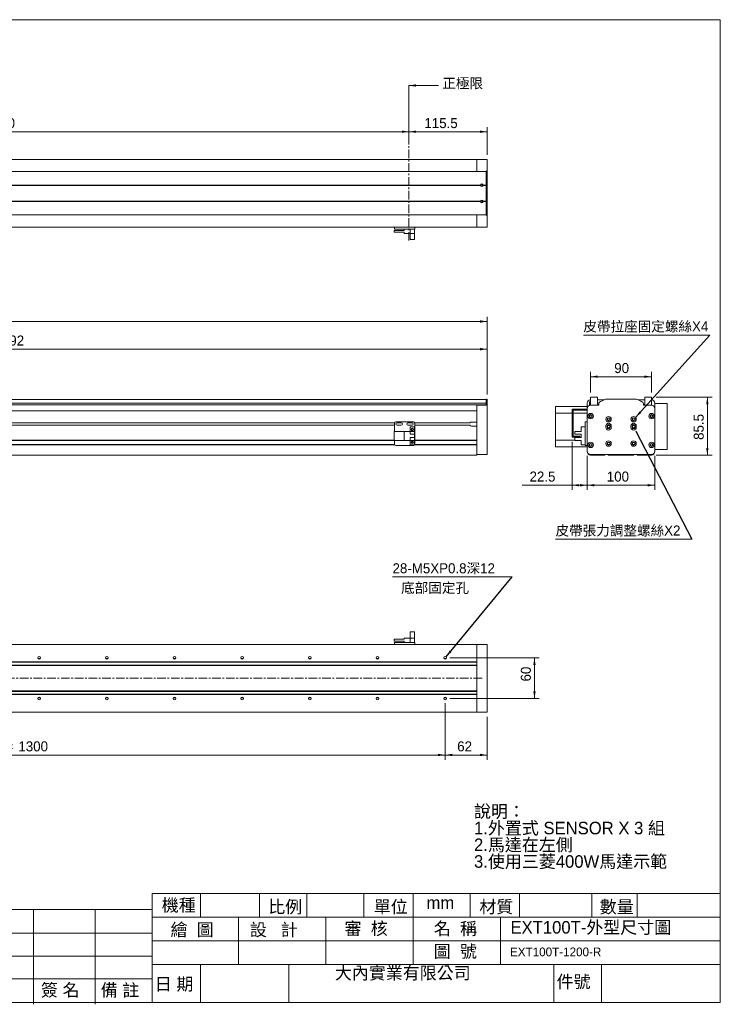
# Model space of a CAD drawing. Header units: millimetres. Extents: x 8 to 2070, y 7 to 1462.
# Tile 2 of 2: x 1035 to 2070, y 7 to 1462. Entities that reach past the tile are written whole.
import ezdxf

# ---------------------------------------------------------------- set-up
doc = ezdxf.new("R2010")
doc.units = ezdxf.units.MM
doc.linetypes.add('CENTERX2', pattern=[20.32, 12.7, -2.54, 2.54, -2.54])
doc.layers.add('BORDER', color=7, linetype='Continuous', lineweight=0)
doc.styles.add('SLDTEXTSTYLE0', font='swtxt.ttf', dxfattribs={"width": 0.993})
doc.styles.get("Standard").update_dxf_attribs({"font": 'swtxt.ttf'})
doc.dimstyles.new('SLDDIMSTYLE0', dxfattribs={"dimtxt": 14.48324, "dimasz": 10.5, "dimexe": 0, "dimexo": 0.0625, "dimgap": 3.62081, "dimtad": 1, "dimtoh": 1, "dimdec": 3, "dimzin": 12, "dimdsep": 46, "dimtxsty": 'SLDTEXTSTYLE0', "dimsah": 1, "dimcen": 0.09, "dimadec": 0, "dimazin": 0, "dimtfac": 1, "dimtdec": 3, "dimtofl": 0, "dimtmove": 0, "dimatfit": 3, "dimfxl": 0, "dimtolj": 1, "dimtzin": 12, "dimarcsym": 0})
doc.dimstyles.new('SLDDIMSTYLE1', dxfattribs={"dimtxt": 10.5, "dimasz": 10.5, "dimexe": 0, "dimexo": 0.0625, "dimgap": 2.625, "dimtad": 0, "dimtih": 1, "dimtoh": 1, "dimdec": 0, "dimzin": 0, "dimdsep": 46, "dimtxsty": 'Standard', "dimsah": 1, "dimcen": 0.09, "dimadec": 0, "dimazin": 0, "dimtfac": 1, "dimtdec": 0, "dimtofl": 0, "dimtmove": 0, "dimatfit": 3, "dimfxl": 0, "dimtolj": 1, "dimtzin": 0, "dimarcsym": 0})
doc.dimstyles.new('SLDDIMSTYLE2', dxfattribs={"dimtxt": 3.5, "dimasz": 1.166667, "dimexe": 0, "dimexo": 0.0625, "dimgap": 0.875, "dimtad": 0, "dimtih": 1, "dimtoh": 1, "dimdec": 0, "dimzin": 0, "dimdsep": 46, "dimtxsty": 'Standard', "dimblk1": 'DOT', "dimblk2": 'DOT', "dimsah": 1, "dimcen": 0.09, "dimadec": 0, "dimazin": 0, "dimtfac": 1, "dimtdec": 0, "dimtofl": 0, "dimtmove": 0, "dimatfit": 3, "dimldrblk": 'DOT', "dimfxl": 0, "dimtolj": 1, "dimtzin": 0, "dimarcsym": 0})

# ---------------------------------------------------------------- blocks, each defined once
blk = doc.blocks.new('SW_NOTE_0')
at = {"layer": 'BORDER', "color": 0, "attachment_point": 1, "style": 'SLDTEXTSTYLE0'}
for s, insert, char_height in [('說明：', (0, 25.3), 18.52), ('1.外置式 SENSOR X 3 組', (0, 0.6), 18.521), ('2.馬達在左側', (0, -24.1), 18.52), ('3.使用三菱400W馬達示範', (0, -48.8), 18.521)]:
    blk.add_mtext(s, dxfattribs=dict(at, insert=insert, char_height=char_height))
blk = doc.blocks.new('*D3')
at = {"layer": 'BORDER'}
for p, q in [((333.7, 907.4), (333.7, 982.4)), ((333.7, 975.4), (1725.7, 975.4)), ((1725.7, 908.4), (1725.7, 982.4))]:
    blk.add_line(p, q, dxfattribs=at)
for points in [[(333.7, 975.4), (344.2, 973.6), (344.2, 977.1)], [(1725.7, 975.4), (1715.2, 977.1), (1715.2, 973.6)]]:
    blk.add_solid(points, dxfattribs=at)
at = {"layer": 'BORDER', "insert": (997.7, 995.6), "char_height": 14.82, "attachment_point": 1, "style": 'SLDTEXTSTYLE0'}
blk.add_mtext('1392', dxfattribs=at)
blk = doc.blocks.new('*D4')
at = {"layer": 'BORDER'}
for p, q in [((181.2, 902.3), (181.2, 1023.4)), ((1725.7, 908.4), (1725.7, 1023.4)), ((181.2, 1016.4), (1725.7, 1016.4))]:
    blk.add_line(p, q, dxfattribs=at)
for points in [[(181.2, 1016.4), (191.7, 1014.6), (191.7, 1018.1)], [(1725.7, 1016.4), (1715.2, 1018.1), (1715.2, 1014.6)]]:
    blk.add_solid(points, dxfattribs=at)
at = {"layer": 'BORDER', "insert": (917.2, 1036.6), "char_height": 14.82, "attachment_point": 1, "style": 'SLDTEXTSTYLE0'}
blk.add_mtext('1544.5', dxfattribs=at)
blk = doc.blocks.new('*D7')
at = {"layer": 'BORDER'}
for p, q in [((410.2, 1286.6), (410.2, 1303.8)), ((410.2, 1296.8), (1610.2, 1296.8)), ((1610.2, 1286.6), (1610.2, 1303.8))]:
    blk.add_line(p, q, dxfattribs=at)
for points in [[(410.2, 1296.8), (420.7, 1295.1), (420.7, 1298.6)], [(1610.2, 1296.8), (1599.7, 1298.6), (1599.7, 1295.1)]]:
    blk.add_solid(points, dxfattribs=at)
at = {"layer": 'BORDER', "char_height": 14.82, "attachment_point": 1, "style": 'SLDTEXTSTYLE0'}
for s, insert in [('行程=', (930.3, 1317)), ('1200', (984.2, 1317))]:
    blk.add_mtext(s, dxfattribs=dict(at, insert=insert))
blk = doc.blocks.new('*D9')
at = {"layer": 'BORDER'}
for p, q in [((1610.2, 1286.6), (1610.2, 1303.8)), ((1725.7, 1296.8), (1610.2, 1296.8)), ((1725.7, 1262.8), (1725.7, 1303.8))]:
    blk.add_line(p, q, dxfattribs=at)
for points in [[(1610.2, 1296.8), (1620.7, 1295.1), (1620.7, 1298.6)], [(1725.7, 1296.8), (1715.2, 1298.6), (1715.2, 1295.1)]]:
    blk.add_solid(points, dxfattribs=at)
at = {"layer": 'BORDER', "insert": (1633, 1317), "char_height": 14.82, "attachment_point": 1, "style": 'SLDTEXTSTYLE0'}
blk.add_mtext('115.5', dxfattribs=at)
blk = doc.blocks.new('*D16')
at = {"layer": 'BORDER'}
for p, q in [((1670.7, 519), (1802.7, 519)), ((1795.7, 519), (1795.7, 459)), ((1670.7, 459), (1802.7, 459))]:
    blk.add_line(p, q, dxfattribs=at)
for points in [[(1795.7, 519), (1793.9, 508.5), (1797.4, 508.5)], [(1795.7, 459), (1797.4, 469.5), (1793.9, 469.5)]]:
    blk.add_solid(points, dxfattribs=at)
at = {"layer": 'BORDER', "insert": (1775.5, 484.2), "char_height": 14.82, "attachment_point": 1, "rotation": 90, "style": 'SLDTEXTSTYLE0'}
blk.add_mtext('60', dxfattribs=at)
blk = doc.blocks.new('*D17')
at = {"layer": 'BORDER'}
for p, q in [((1663.7, 452), (1663.7, 368.5)), ((1725.7, 432), (1725.7, 368.5)), ((1663.7, 375.5), (1725.7, 375.5))]:
    blk.add_line(p, q, dxfattribs=at)
for points in [[(1663.7, 375.5), (1674.2, 373.8), (1674.2, 377.3)], [(1725.7, 375.5), (1715.2, 377.3), (1715.2, 373.8)]]:
    blk.add_solid(points, dxfattribs=at)
at = {"layer": 'BORDER', "insert": (1681.5, 395.7), "char_height": 14.82, "attachment_point": 1, "style": 'SLDTEXTSTYLE0'}
blk.add_mtext('62', dxfattribs=at)
blk = doc.blocks.new('*D18')
at = {"layer": 'BORDER'}
for p, q in [((363.7, 452), (363.7, 368.5)), ((1663.7, 452), (1663.7, 368.5)), ((1663.7, 375.5), (363.7, 375.5))]:
    blk.add_line(p, q, dxfattribs=at)
for points in [[(363.7, 375.5), (374.2, 373.8), (374.2, 377.3)], [(1663.7, 375.5), (1653.2, 377.3), (1653.2, 373.8)]]:
    blk.add_solid(points, dxfattribs=at)
at = {"layer": 'BORDER', "char_height": 14.82, "attachment_point": 1, "style": 'SLDTEXTSTYLE0'}
for s, insert in [('100X13=', (946.1, 395.7)), ('1300', (1033, 395.7))]:
    blk.add_mtext(s, dxfattribs=dict(at, insert=insert))
blk = doc.blocks.new('SW_NOTE_4')
at = {"layer": 'BORDER', "color": 0}
for p, q in [((-176.7, 0), (0, 0)), ((0, 0), (-176.7, 0)), ((-176.7, 0), (0, 0)), ((0, 0), (-176.7, 0)), ((-176.7, 0), (0, 0)), ((0, 0), (-176.7, 0))]:
    blk.add_line(p, q, dxfattribs=at)
at = {"layer": 'BORDER', "color": 0, "insert": (-176.7, 20.1, -17.1), "char_height": 14.817, "attachment_point": 1, "style": 'SLDTEXTSTYLE0'}
blk.add_mtext('28-M5XP0.8深12', dxfattribs=at)
blk = doc.blocks.new('*D21')
at = {"layer": 'BORDER'}
for p, q in [((1878.7, 911.4), (1878.7, 941.7)), ((1878.7, 934.7), (1968.7, 934.7)), ((1968.7, 911.4), (1968.7, 941.7))]:
    blk.add_line(p, q, dxfattribs=at)
for points in [[(1878.7, 934.7), (1889.2, 933), (1889.2, 936.5)], [(1968.7, 934.7), (1958.2, 936.5), (1958.2, 933)]]:
    blk.add_solid(points, dxfattribs=at)
at = {"layer": 'BORDER', "insert": (1913.6, 954.9), "char_height": 14.82, "attachment_point": 1, "style": 'SLDTEXTSTYLE0'}
blk.add_mtext('90', dxfattribs=at)
blk = doc.blocks.new('*D22')
at = {"layer": 'BORDER'}
for p, q in [((1873.7, 817.9), (1873.7, 767.3)), ((1973.7, 817.9), (1973.7, 767.3)), ((1873.7, 774.3), (1973.7, 774.3))]:
    blk.add_line(p, q, dxfattribs=at)
for points in [[(1873.7, 774.3), (1884.2, 772.5), (1884.2, 776)], [(1973.7, 774.3), (1963.2, 776), (1963.2, 772.5)]]:
    blk.add_solid(points, dxfattribs=at)
at = {"layer": 'BORDER', "insert": (1902.6, 794.5), "char_height": 14.82, "attachment_point": 1, "style": 'SLDTEXTSTYLE0'}
blk.add_mtext('100', dxfattribs=at)
blk = doc.blocks.new('*D23')
at = {"layer": 'BORDER'}
for p, q in [((1975.7, 904.4), (2058.2, 904.4)), ((2051.2, 904.4), (2051.2, 818.9)), ((1975.7, 818.9), (2058.2, 818.9))]:
    blk.add_line(p, q, dxfattribs=at)
for points in [[(2051.2, 904.4), (2049.4, 893.9), (2052.9, 893.9)], [(2051.2, 818.9), (2052.9, 829.4), (2049.4, 829.4)]]:
    blk.add_solid(points, dxfattribs=at)
at = {"layer": 'BORDER', "insert": (2031, 841.3), "char_height": 14.82, "attachment_point": 1, "rotation": 90, "style": 'SLDTEXTSTYLE0'}
blk.add_mtext('85.5', dxfattribs=at)
blk = doc.blocks.new('*D24')
at = {"layer": 'BORDER'}
for p, q in [((1851.2, 838.4), (1851.2, 767.3)), ((1873.7, 817.9), (1873.7, 767.3)), ((1851.2, 774.3), (1777.3, 774.3)), ((1873.7, 774.3), (1851.2, 774.3))]:
    blk.add_line(p, q, dxfattribs=at)
for points in [[(1851.2, 774.3), (1861.7, 772.5), (1861.7, 776)], [(1873.7, 774.3), (1863.2, 776), (1863.2, 772.5)]]:
    blk.add_solid(points, dxfattribs=at)
at = {"layer": 'BORDER', "insert": (1788.4, 794.5), "char_height": 14.82, "attachment_point": 1, "style": 'SLDTEXTSTYLE0'}
blk.add_mtext('22.5', dxfattribs=at)
blk = doc.blocks.new('SW_NOTE_6')
at = {"layer": 'BORDER', "color": 0}
for p, q in [((-201.5, 0), (0, 0)), ((0, 0), (-201.5, 0)), ((-201.5, 0), (0, 0)), ((0, 0), (-201.5, 0)), ((-201.5, 0), (0, 0)), ((0, 0), (-201.5, 0))]:
    blk.add_line(p, q, dxfattribs=at)
at = {"layer": 'BORDER', "color": 0, "insert": (-201.5, 20.1, 1153.5), "char_height": 14.817, "attachment_point": 1, "style": 'SLDTEXTSTYLE0'}
blk.add_mtext('皮帶張力調整螺絲X2 ', dxfattribs=at)
blk = doc.blocks.new('_Dot')
at = {"color": 0, "linetype": 'ByBlock', "lineweight": -2}
blk.add_line((-0.5, 0), (-1, 0), dxfattribs=at)
at = {"color": 0, "linetype": 'ByBlock', "const_width": 0.5}
blk.add_lwpolyline([(-0.25, 0, 1), (0.25, 0, 1)], format="xyb", close=True, dxfattribs=at)
blk = doc.blocks.new('SW_NOTE_7')
at = {"layer": 'BORDER', "color": 0}
for p, q in [((-187, 0), (0, 0)), ((0, 0), (-187, 0)), ((-187, 0), (0, 0)), ((0, 0), (-187, 0)), ((-187, 0), (0, 0)), ((0, 0), (-187, 0))]:
    blk.add_line(p, q, dxfattribs=at)
at = {"layer": 'BORDER', "color": 0, "insert": (-187, 20.1, 1153.5), "char_height": 14.82, "attachment_point": 1, "style": 'SLDTEXTSTYLE0'}
blk.add_mtext('皮帶拉座固定螺絲X4', dxfattribs=at)

msp = doc.modelspace()

# ---------------------------------------------------------------- linework, layer by layer
at = {"color": 7, "linetype": 'Continuous', "lineweight": 15}
for p, q in [((1710.6985, 1255.7933), (345.6985, 1255.7933)), ((1710.6985, 1255.7933), (1725.6985, 1255.7933)), ((1710.6985, 1250.7933), (1710.6985, 1255.7933)), ((1725.6985, 1255.7933), (1725.6985, 1250.7933)), ((345.9485, 1237.7933), (1724.4485, 1237.7933)), ((1710.6985, 1250.7933), (1710.6984, 1237.7933)), ((1724.4485, 1237.7933), (1724.4485, 1237.6243)), ((1724.4485, 1237.6243), (1724.4485, 1228.1613)), ((1724.6985, 1238.7933), (1725.6985, 1238.7933)), ((1724.6985, 1238.7933), (1724.6985, 1237.6877)), ((1724.6985, 1237.6877), (1724.6985, 1229.8491)), ((1725.6985, 1238.7933), (1725.6985, 1250.7933)), ((1725.6985, 1237.6877), (1725.6985, 1238.7933)), ((1725.6985, 1229.8491), (1725.6985, 1237.6877)), ((1724.4485, 1228.1613), (1724.4485, 1225.5146)), ((1724.4485, 1225.5146), (1724.4485, 1218.0433)), ((1724.6985, 1227.613), (1724.6985, 1229.8491)), ((1724.6985, 1183.9737), (1724.6985, 1227.613)), ((1725.6985, 1229.8491), (1725.6985, 1227.613)), ((1725.6985, 1227.613), (1725.6985, 1183.9737)), ((354.6828, 1218.0433), (1715.7142, 1218.0433)), ((354.6828, 1217.5433), (1715.7142, 1217.5433)), ((354.6985, 1217.7933), (1715.6984, 1217.7933)), ((1719.6828, 1218.0433), (1724.4485, 1218.0433)), ((1719.6828, 1217.5433), (1724.4485, 1217.5433)), ((1719.6985, 1217.7933), (1724.4485, 1217.7933)), ((1724.6985, 1220.7933), (1724.4485, 1220.7933)), ((1724.4485, 1217.7933), (1724.4485, 1218.0433)), ((1724.4485, 1217.5433), (1724.4485, 1217.7933)), ((1724.4485, 1217.5433), (1724.4485, 1194.0433)), ((354.6828, 1194.0433), (1715.7142, 1194.0433)), ((354.6828, 1193.5433), (1715.7142, 1193.5433)), ((354.6985, 1193.7933), (1715.6984, 1193.7933)), ((1719.6828, 1194.0433), (1724.4485, 1194.0433)), ((1719.6828, 1193.5433), (1724.4485, 1193.5433)), ((1719.6985, 1193.7933), (1724.4485, 1193.7933)), ((1724.4485, 1193.7933), (1724.4485, 1194.0433)), ((1724.4485, 1193.5433), (1724.4485, 1193.7933)), ((1724.4485, 1193.5433), (1724.4485, 1186.0721)), ((1724.6985, 1190.7933), (1724.4485, 1190.7933)), ((1724.4485, 1186.0721), (1724.4485, 1183.4253)), ((1724.4485, 1183.4253), (1724.4485, 1173.9623)), ((1724.6985, 1181.7376), (1724.6985, 1183.9737)), ((1724.6985, 1181.7376), (1724.6985, 1173.8989)), ((1725.6985, 1183.9737), (1725.6985, 1181.7376)), ((1725.6985, 1173.8989), (1725.6985, 1181.7376)), ((1724.4485, 1173.7933), (345.9485, 1173.7933)), ((1710.6984, 1173.7933), (1710.6985, 1160.7933)), ((1724.4485, 1173.9623), (1724.4485, 1173.7933)), ((1724.6985, 1173.8989), (1724.6985, 1172.7933)), ((1724.6985, 1172.7933), (1725.6985, 1172.7933)), ((1725.6985, 1172.7933), (1725.6985, 1173.8989)), ((1725.6985, 1160.7933), (1725.6985, 1172.7933)), ((1710.6985, 1155.7933), (415.1985, 1155.7933)), ((1588.3234, 1148.2047), (1588.3234, 1151.0478)), ((1588.3234, 1151.0478), (1603.3235, 1151.0478)), ((1588.6985, 1152.7933), (1588.6985, 1155.7933)), ((1590.6985, 1152.7933), (1588.6985, 1152.7933)), ((1590.6985, 1152.7933), (1616.6985, 1152.7933)), ((1603.3235, 1152.7933), (1603.3235, 1151.0478)), ((1612.0735, 1152.7933), (1612.0735, 1146.5933)), ((1618.6985, 1152.7933), (1616.6985, 1152.7933)), ((1618.3235, 1146.5933), (1618.3235, 1152.7933)), ((1618.6984, 1155.7933), (1618.6985, 1152.7933)), ((1710.6985, 1155.7933), (1710.6985, 1160.7933)), ((1725.6985, 1155.7933), (1710.6985, 1155.7933)), ((1725.6985, 1160.7933), (1725.6985, 1155.7933)), ((1588.3234, 1148.2047), (1603.3235, 1148.2047)), ((1603.3235, 1148.2047), (1603.3235, 1146.5933)), ((1612.0735, 1146.5933), (1603.3235, 1146.5933)), ((1612.0735, 1146.5933), (1618.3235, 1146.5933)), ((1612.0735, 1137.2933), (1612.0735, 1146.5933)), ((1612.0735, 1137.2933), (1618.3235, 1137.2933)), ((1618.3235, 1146.5933), (1618.3235, 1137.2933)), ((1878.695, 892.3991), (1878.695, 904.3991)), ((1878.695, 904.3991), (1888.695, 904.3991)), ((1888.695, 904.3991), (1888.695, 893.8991)), ((1958.695, 904.3991), (1958.695, 893.8991)), ((1958.695, 904.3991), (1968.695, 904.3991)), ((1968.695, 904.3991), (1968.695, 892.3991)), ((447.6985, 901.0491), (1724.4485, 901.0491)), ((1724.4485, 895.5491), (447.6985, 895.5491)), ((1724.4485, 892.8991), (447.6985, 892.8991)), ((1710.6985, 892.8991), (1710.6985, 892.3991)), ((1710.6985, 887.3991), (1710.6985, 892.3991)), ((1710.6985, 892.3991), (1725.6985, 892.3991)), ((1724.4485, 901.0491), (1724.4485, 900.6925)), ((1724.4485, 900.6925), (1724.4485, 897.1315)), ((1724.6985, 898.8991), (1724.4485, 898.8991)), ((1724.4485, 897.1315), (1724.4485, 896.8616)), ((1724.4485, 896.8616), (1724.4485, 895.5491)), ((1724.4485, 895.5491), (1724.4485, 893.3991)), ((1724.4485, 893.3991), (1724.4485, 892.8991)), ((1724.6985, 901.3991), (1725.6985, 901.3991)), ((1724.6985, 900.8712), (1724.6985, 901.3991)), ((1724.6985, 900.8712), (1724.6985, 896.9519)), ((1724.6985, 896.9519), (1724.6985, 895.163)), ((1724.6985, 895.163), (1724.6985, 892.3991)), ((1725.6985, 901.3991), (1725.6985, 900.8712)), ((1725.6985, 896.9519), (1725.6985, 900.8712)), ((1725.6985, 895.163), (1725.6985, 896.9519)), ((1725.6985, 892.3991), (1725.6985, 895.163)), ((1725.6985, 892.3991), (1725.6985, 887.3991)), ((1873.695, 890.8991), (1826.695, 890.8991)), ((1826.695, 885.8991), (1826.695, 890.8991)), ((1873.695, 887.3991), (1873.695, 895.3991)), ((1877.195, 897.3991), (1878.695, 897.3991)), ((1877.195, 896.8991), (1877.195, 897.3991)), ((1877.195, 892.1688), (1877.195, 896.8991)), ((1878.695, 892.3991), (1890.695, 892.3991)), ((1888.695, 900.3991), (1898.695, 900.3991)), ((1888.695, 893.8991), (1890.695, 893.8991)), ((1890.695, 892.3991), (1890.695, 895.163)), ((1891.8006, 896.9519), (1899.6393, 900.8712)), ((1945.5147, 901.3991), (1901.8753, 901.3991)), ((1947.7507, 900.8712), (1955.5894, 896.9519)), ((1948.695, 900.3991), (1958.695, 900.3991)), ((1956.695, 895.163), (1956.695, 892.3991)), ((1956.695, 893.8991), (1958.695, 893.8991)), ((1956.695, 892.3991), (1968.695, 892.3991)), ((1973.695, 895.3991), (1973.695, 887.3991)), ((1991.695, 895.2991), (1973.695, 895.2991)), ((1991.695, 895.2991), (1991.695, 827.2991)), ((1710.6984, 884.3991), (415.1985, 884.3991)), ((1710.6985, 887.3991), (1710.6984, 824.8991)), ((1710.6984, 879.3991), (1710.6984, 867.6491)), ((1725.6985, 887.3991), (1725.6985, 824.8991)), ((1826.695, 880.8991), (1826.695, 885.8991)), ((1826.695, 840.8991), (1826.695, 880.8991)), ((1851.195, 880.8991), (1826.695, 880.8991)), ((1851.195, 845.3991), (1851.195, 886.8991)), ((1851.195, 886.8991), (1873.695, 886.8991)), ((1873.695, 885.3991), (1852.695, 885.3991)), ((1852.695, 846.8991), (1852.695, 885.3991)), ((1873.695, 880.8991), (1852.695, 880.8991)), ((1873.695, 887.3991), (1873.695, 824.8991)), ((1973.695, 824.8991), (1973.695, 887.3991)), ((1588.7142, 866.3991), (431.6828, 866.3991)), ((1588.6985, 862.8991), (431.6985, 862.8991)), ((1588.6985, 853.8991), (1588.6985, 866.1491)), ((1590.6985, 868.1491), (1616.6985, 868.1491)), ((1592.6985, 866.3991), (1598.6985, 866.3991)), ((1592.6985, 862.8991), (1598.6985, 862.8991)), ((1614.6985, 866.3991), (1608.6985, 866.3991)), ((1614.6985, 862.8991), (1608.6985, 862.8991)), ((1612.0735, 860.3991), (1618.3235, 860.3991)), ((1612.0735, 853.8991), (1612.0735, 860.3991)), ((1618.3235, 860.3991), (1618.3235, 853.8991)), ((1700.2618, 866.3991), (1618.6828, 866.3991)), ((1700.2618, 862.8991), (1618.6984, 862.8991)), ((1618.6985, 835.1491), (1618.6985, 866.1491)), ((1710.6984, 867.6491), (1702.6985, 867.6491)), ((1702.6985, 861.6491), (1710.6984, 861.6491)), ((1710.6984, 861.6491), (1710.6984, 840.8991)), ((1864.495, 860.3991), (1864.495, 853.8991)), ((1864.495, 860.3991), (1870.695, 860.3991)), ((1870.695, 866.1491), (1870.695, 868.1491)), ((1870.695, 868.1491), (1873.695, 868.1491)), ((1870.695, 835.1491), (1870.695, 866.1491)), ((1901.195, 861.8991), (1901.195, 859.8991)), ((1902.945, 861.8991), (1902.945, 859.8991)), ((1907.445, 859.8991), (1907.445, 861.8991)), ((1909.195, 859.8991), (1909.195, 861.8991)), ((1938.195, 861.8991), (1938.195, 859.8991)), ((1939.945, 859.8991), (1939.945, 861.8991)), ((1944.445, 861.8991), (1944.445, 859.8991)), ((1946.195, 859.8991), (1946.195, 861.8991)), ((1588.3234, 853.8991), (1588.3234, 840.3991)), ((1588.3234, 853.8991), (1603.3235, 853.8991)), ((1612.0735, 853.8991), (1603.3235, 853.8991)), ((1603.3235, 853.8991), (1603.3235, 840.3991)), ((1612.0735, 853.8991), (1618.3235, 853.8991)), ((1612.0735, 853.8991), (1612.0735, 849.6491)), ((1612.0735, 849.6491), (1618.3235, 849.6491)), ((1612.0735, 844.6491), (1612.0735, 840.3991)), ((1612.0735, 844.6491), (1618.3235, 844.6491)), ((1618.3235, 849.6491), (1618.3235, 853.8991)), ((1618.3235, 849.6491), (1618.3235, 844.6491)), ((1618.3235, 840.3991), (1618.3235, 844.6491)), ((1862.195, 845.3991), (1851.195, 845.3991)), ((1862.195, 846.8991), (1852.695, 846.8991)), ((1864.495, 853.8991), (1855.195, 853.8991)), ((1855.195, 849.6491), (1855.195, 853.8991)), ((1855.195, 849.6491), (1864.495, 849.6491)), ((1855.195, 840.3991), (1855.195, 844.6491)), ((1855.195, 844.6491), (1864.495, 844.6491)), ((1862.195, 846.8991), (1862.695, 846.8991)), ((1862.695, 845.3991), (1862.195, 845.3991)), ((1862.695, 846.8991), (1862.695, 845.3991)), ((1864.495, 849.6491), (1864.495, 844.6491)), ((1589.1373, 833.8991), (431.2597, 833.8991)), ((1588.8445, 834.3991), (431.5525, 834.3991)), ((1588.3234, 840.8991), (432.0735, 840.8991)), ((1588.3234, 840.3991), (432.0735, 840.3991)), ((1588.3234, 840.3991), (1603.3235, 840.3991)), ((1588.6985, 835.1491), (1588.6985, 840.3991)), ((1590.6985, 833.1491), (1616.6985, 833.1491)), ((1612.0735, 840.3991), (1603.3235, 840.3991)), ((1612.0735, 840.3991), (1618.3235, 840.3991)), ((1612.0735, 840.3991), (1612.0735, 833.8991)), ((1612.0735, 833.8991), (1618.3235, 833.8991)), ((1618.3235, 840.3991), (1618.3235, 833.8991)), ((1710.6984, 833.8991), (1618.3235, 833.8991)), ((1710.6984, 834.3991), (1618.5525, 834.3991)), ((1710.6984, 840.8991), (1618.6984, 840.8991)), ((1710.6984, 840.3991), (1618.6984, 840.3991)), ((1710.6984, 833.8991), (1710.6985, 823.8991)), ((1855.195, 840.8991), (1826.695, 840.8991)), ((1826.695, 840.8991), (1826.695, 835.8991)), ((1826.695, 835.8991), (1826.695, 830.8991)), ((1873.695, 830.8991), (1826.695, 830.8991)), ((1855.195, 840.3991), (1864.495, 840.3991)), ((1864.495, 840.3991), (1864.495, 833.8991)), ((1870.695, 833.8991), (1864.495, 833.8991)), ((1870.695, 833.9832), (1870.695, 835.1491)), ((1870.695, 833.8991), (1870.695, 833.9832)), ((1870.695, 833.1491), (1870.695, 833.8991)), ((1873.695, 833.1491), (1870.695, 833.1491)), ((1710.6985, 818.8991), (345.6985, 818.8991)), ((1725.6985, 819.8991), (1710.6984, 819.8991)), ((1710.6985, 823.8991), (1710.6985, 818.8991)), ((1725.6985, 824.8991), (1725.6985, 819.8991)), ((1878.695, 819.8991), (1968.695, 819.8991)), ((1899.595, 818.8991), (1878.695, 818.8991)), ((1899.595, 818.8991), (1900.195, 819.8991)), ((1904.195, 819.8991), (1904.795, 818.8991)), ((1942.595, 818.8991), (1904.795, 818.8991)), ((1942.595, 818.8991), (1943.195, 819.8991)), ((1947.195, 819.8991), (1947.795, 818.8991)), ((1968.695, 818.8991), (1947.795, 818.8991)), ((1991.695, 827.2991), (1973.695, 827.2991)), ((1612.0735, 557.5358), (1618.3235, 557.5358)), ((1612.0735, 548.2358), (1612.0735, 557.5358)), ((1618.3235, 557.5358), (1618.3235, 548.2358)), ((1710.6985, 539.0358), (345.6985, 539.0358)), ((1588.3234, 543.7812), (1588.3234, 546.6244)), ((1588.3234, 546.6244), (1603.3235, 546.6244)), ((1588.3234, 543.7812), (1603.3235, 543.7812)), ((1588.6985, 539.0358), (1588.6985, 542.0358)), ((1588.6985, 542.0358), (1590.6985, 542.0358)), ((1590.6985, 542.0358), (1616.6985, 542.0358)), ((1603.3235, 546.6244), (1603.3235, 548.2358)), ((1612.0735, 548.2358), (1603.3235, 548.2358)), ((1603.3235, 542.0357), (1603.3235, 543.7812)), ((1612.0735, 548.2358), (1618.3235, 548.2358)), ((1612.0735, 542.0357), (1612.0735, 548.2358)), ((1616.6985, 542.0358), (1618.2597, 542.0358)), ((1618.2597, 542.0358), (1618.3235, 542.0358)), ((1618.3235, 542.0358), (1618.3235, 548.2358)), ((1618.3235, 542.0358), (1618.6985, 542.0358)), ((1618.6985, 542.0358), (1618.6984, 539.0358)), ((1725.6985, 539.0358), (1710.6985, 539.0358)), ((1710.6985, 539.0358), (1710.6985, 534.0358)), ((1725.6985, 539.0358), (1725.6985, 534.0358)), ((1710.6984, 513.1358), (1710.6985, 534.0358)), ((1725.6985, 534.0358), (1725.6985, 444.0358)), ((1710.6984, 513.1358), (345.6985, 513.1358)), ((1710.6984, 512.5358), (345.6985, 512.5358)), ((1061.8519, 518.0357), (1065.5451, 518.0357)), ((1161.8518, 518.0357), (1165.5451, 518.0357)), ((1261.8519, 518.0357), (1265.5451, 518.0357)), ((1361.8519, 518.0357), (1365.5451, 518.0357)), ((1461.8518, 518.0357), (1465.5451, 518.0357)), ((1561.8518, 518.0357), (1565.5452, 518.0357)), ((1661.8518, 518.0357), (1665.5451, 518.0357)), ((1710.6984, 513.1358), (1710.6984, 512.5358)), ((1710.6984, 512.5358), (1710.6984, 508.5358)), ((1710.6984, 512.5358), (1710.6984, 508.5358)), ((1710.6984, 508.5358), (345.6985, 508.5358)), ((345.6985, 507.9358), (1710.6984, 507.9358)), ((1710.6984, 508.5358), (1710.6984, 507.9358)), ((1710.6984, 470.1358), (1710.6984, 507.9358)), ((1710.6984, 470.1358), (345.6985, 470.1358)), ((1710.6984, 469.5358), (345.6985, 469.5358)), ((1710.6984, 470.1358), (1710.6984, 469.5358)), ((1710.6984, 469.5358), (1710.6984, 465.5358)), ((1710.6984, 469.5358), (1710.6984, 465.5358)), ((1710.6984, 465.5358), (345.6985, 465.5358)), ((345.6985, 464.9358), (1710.6984, 464.9358)), ((1065.5451, 460.0358), (1061.8519, 460.0358)), ((1165.5451, 460.0358), (1161.8518, 460.0358)), ((1265.5451, 460.0358), (1261.8519, 460.0358)), ((1365.5451, 460.0358), (1361.8519, 460.0358)), ((1465.5451, 460.0358), (1461.8518, 460.0358)), ((1565.5452, 460.0358), (1561.8518, 460.0358)), ((1665.5451, 460.0358), (1661.8518, 460.0358)), ((1710.6984, 465.5358), (1710.6984, 464.9358)), ((1710.6985, 444.0358), (1710.6984, 464.9358)), ((1710.6985, 439.0358), (345.6985, 439.0358)), ((1710.6985, 444.0358), (1710.6985, 439.0358)), ((1725.6985, 439.0358), (1710.6985, 439.0358)), ((1725.6985, 444.0358), (1725.6985, 439.0358))]:
    msp.add_line(p, q, dxfattribs=at)
for centre, radius in [((1717.6985, 1217.7933), 1.3), ((1717.6985, 1193.7933), 1.3), ((1878.695, 876.3991), 4), ((1878.695, 876.3991), 2.25), ((1878.695, 876.3991), 1.65), ((1905.195, 871.8991), 4), ((1905.195, 871.8991), 2.25), ((1905.195, 871.8991), 1.65), ((1942.195, 871.8991), 4), ((1942.195, 871.8991), 2.25), ((1942.195, 871.8991), 1.65), ((1968.695, 876.3991), 4), ((1968.695, 876.3991), 2.25), ((1968.695, 876.3991), 1.65), ((1905.195, 860.8991), 2.25), ((1905.195, 860.8991), 1.65), ((1942.195, 860.8991), 2.25), ((1942.195, 860.8991), 1.65), ((1615.1985, 856.6491), 1.75), ((1615.1985, 856.6491), 1.3), ((1615.1985, 837.6491), 1.75), ((1615.1985, 837.6491), 1.3), ((1878.695, 833.8991), 4), ((1878.695, 833.8991), 2.25), ((1878.695, 833.8991), 1.65), ((1905.195, 835.8991), 4), ((1905.195, 835.8991), 2.25), ((1905.195, 835.8991), 1.65), ((1942.195, 835.8991), 4), ((1942.195, 835.8991), 2.25), ((1942.195, 835.8991), 1.65), ((1968.695, 833.8991), 4), ((1968.695, 833.8991), 2.25), ((1968.695, 833.8991), 1.65), ((1063.6985, 519.0358), 2.1), ((1163.6985, 519.0358), 2.1), ((1263.6985, 519.0358), 2.1), ((1363.6985, 519.0358), 2.1), ((1463.6985, 519.0358), 2.1), ((1563.6985, 519.0358), 2.1), ((1663.6985, 519.0358), 2.1), ((1063.6985, 459.0358), 2.1), ((1163.6985, 459.0358), 2.1), ((1263.6985, 459.0358), 2.1), ((1363.6985, 459.0358), 2.1), ((1463.6985, 459.0358), 2.1), ((1563.6985, 459.0358), 2.1), ((1663.6985, 459.0358), 2.1)]:
    msp.add_circle(centre, radius, dxfattribs=at)
for centre, radius, start, end in [((1717.6985, 1217.7933), 2, 172.8192442, 180), ((1717.6985, 1217.7933), 2, 180, 187.1807558), ((1717.6985, 1217.7933), 2, 7.1807558, 172.8192442), ((1717.6985, 1217.7933), 2, 187.1807558, 352.8192442), ((1717.6985, 1217.7933), 2, 360, 7.1807558), ((1717.6985, 1217.7933), 2, 352.8192442, 360), ((1717.6985, 1193.7933), 2, 172.8192442, 180), ((1717.6985, 1193.7933), 2, 180, 187.1807558), ((1717.6985, 1193.7933), 2, 7.1807558, 172.8192442), ((1717.6985, 1193.7933), 2, 187.1807558, 352.8192442), ((1717.6985, 1193.7933), 2, 360, 7.1807558), ((1717.6985, 1193.7933), 2, 352.8192442, 360), ((1878.695, 895.3991), 5, 90, 180), ((1878.695, 887.3991), 5, 90, 180), ((1892.695, 895.163), 2, 116.5650512, 180), ((1891.995, 896.8616), 0.3, 115.8954605, 173.3727145), ((1915.8842, 847.6539), 55, 112.5343019, 115.8954605), ((1901.8753, 896.3991), 5, 90, 116.5650512), ((1945.5147, 896.3991), 5, 63.4349488, 90), ((1931.5058, 847.6539), 55, 64.1045395, 67.4656981), ((1955.395, 896.8616), 0.3, 6.6272855, 64.1045395), ((1954.695, 895.163), 2, 0, 63.4349488), ((1968.695, 895.3991), 5, 0, 90), ((1968.695, 887.3991), 5, 0, 90), ((1590.6985, 866.1491), 2, 90, 180), ((1592.6985, 864.6491), 1.75, 90, 270), ((1598.6985, 864.6491), 1.75, 270, 90), ((1608.6985, 864.6491), 1.75, 90, 270), ((1614.6985, 864.6491), 1.75, 270, 90), ((1616.6985, 866.1491), 2, 0, 90), ((1702.6985, 864.6491), 3, 90, 144.3146653), ((1702.6985, 864.6491), 3, 215.6853347, 270), ((1905.195, 861.8991), 4, 0, 180), ((1905.195, 859.8991), 4, 180, 0), ((1905.195, 861.8991), 2.25, 0, 180), ((1905.195, 859.8991), 2.25, 180, 0), ((1942.195, 861.8991), 4, 0, 180), ((1942.195, 859.8991), 4, 180, 0), ((1942.195, 861.8991), 2.25, 0, 180), ((1942.195, 859.8991), 2.25, 180, 0), ((1590.6985, 835.1491), 2, 180, 270), ((1616.6985, 835.1491), 2, 270, 321.3178125), ((1616.6985, 835.1491), 2, 324.3409123, 0), ((1878.695, 824.8991), 5, 180, 270), ((1878.695, 823.8991), 5, 180, 270), ((1968.695, 824.8991), 5, 270, 0), ((1968.695, 823.8991), 5, 270, 0)]:
    msp.add_arc(centre, radius, start, end, dxfattribs=at)
at = {"layer": 'BORDER', "color": 7}
for p, q in [((2070.3227, 1462.4324), (8.4681, 1462.4324)), ((2070.3227, 9.6359), (2070.3227, 1462.4324)), ((1230.552, 170.6359), (2070.3227, 170.6359)), ((1230.552, 170.6359), (1230.552, 9.6359)), ((1302.1107, 170.6359), (1302.1107, 135.6359)), ((1389.2831, 170.6359), (1389.2831, 135.6359)), ((1459.2831, 170.6359), (1459.2831, 135.6359)), ((1543.4826, 170.6359), (1543.4826, 135.6359)), ((1616.4555, 170.6359), (1616.4555, 65.6359)), ((1700.655, 170.6359), (1700.655, 135.6359)), ((1773.6279, 170.6359), (1773.6279, 135.6359)), ((1880.2806, 170.6359), (1880.2806, 135.6359)), ((1947.6402, 170.6359), (1947.6402, 135.6359)), ((474.552, 146.9955), (1230.552, 146.9955)), ((1055.552, 146.9955), (1055.552, 6.9955)), ((1146.4302, 146.9955), (1146.4302, 6.9955)), ((1230.552, 135.6359), (2070.3227, 135.6359)), ((1358.2437, 135.6359), (1358.2437, 65.6359)), ((1487.3496, 135.6359), (1487.3496, 65.6359)), ((1745.5614, 135.6359), (1745.5614, 65.6359)), ((474.552, 111.9955), (1230.552, 111.9955)), ((1230.552, 100.6359), (2070.3227, 100.6359)), ((474.552, 78.3157), (1230.552, 78.3157)), ((1230.552, 65.6359), (2070.3227, 65.6359)), ((1302.1107, 65.6359), (1302.1107, 9.6359)), ((1432.6199, 65.6359), (1432.6199, 9.6359)), ((1824.1476, 65.6359), (1824.1476, 9.6359)), ((1894.5975, 65.6359), (1894.5975, 9.6359)), ((474.552, 44.6359), (1230.552, 44.6359)), ((8.4681, 9.6359), (2070.3227, 9.6359))]:
    msp.add_line(p, q, dxfattribs=at)
at = {"layer": 'BORDER'}
for p, q in [((1617.7218, 1365.1561), (1610.1985, 1364.9547)), ((1610.1985, 1279.6282), (1610.1985, 1364.9547)), ((1610.1985, 1364.9547), (1653.8643, 1364.9547))]:
    msp.add_line(p, q, dxfattribs=at)
at = {"layer": 'BORDER', "linetype": 'CENTERX2'}
msp.add_line((1610.1985, 1135.9027), (1610.1985, 1279.6282), dxfattribs=at)
at = {"layer": 'BORDER', "linetype": 'CENTERX2', "lineweight": 0}
msp.add_line((1718.2904, 489.0358), (338.8869, 489.0358), dxfattribs=at)
at = {"layer": 'BORDER'}
msp.add_solid([(1610.1985, 1364.9547), (1620.7416, 1363.4864), (1620.6479, 1366.9851)], dxfattribs=at)

# ---------------------------------------------------------------- block references
for name, p in [('SW_NOTE_7', (2054.9267, 996.3077)), ('SW_NOTE_6', (2028.308, 694.6505)), ('SW_NOTE_4', (1762.6305, 638.834)), ('SW_NOTE_0', (1706.3386, 276.1865))]:
    msp.add_blockref(name, p, dxfattribs=at)

# ---------------------------------------------------------------- texts
at = {"layer": 'BORDER', "attachment_point": 1, "style": 'SLDTEXTSTYLE0'}
for s, insert, char_height in [('正極限', (1659.5121, 1375.8103), 14.81667), ('底部固定孔', (1598.5953, 629.9497), 14.81667), ('機種', (1244.8941, 162.7978), 18.52083), ('比例', (1402.2477, 160.3847), 18.52083), ('單位', (1558.1471, 160.3847), 18.52083), ('mm', (1636.1044, 166.4081), 18.52083), ('材質', (1714.2028, 160.3847), 18.52083), ('數量', (1892.167, 160.3847), 18.52083), ('名  稱', (1646.97, 128.247), 18.52083), ('EXT100T-{\\fPMingLiU|b0|i0|c136|p18;外型尺寸圖}', (1760.2426, 130.0845), 18.520833), ('繪  圖', (1257.8223, 126.4949), 18.52083), ('設   計', (1374.998, 126.4949), 18.52083), ('審  核', (1514.9488, 128.247), 18.52083), ('圖  號', (1646.7769, 94.5415), 18.52083), ('EXT100T-1200-R', (1759.5643, 90.9173), 12.964583), ('{\\fPMingLiU|b0|i0|c136|p18;大內實業有限公司}', (1500.76, 62.5686), 18.520833), ('日 期', (1234.5337, 46.1777), 18.52083), ('件號', (1828.4556, 49.8251), 18.52083), ('簽 名', (1066.2755, 37.3533), 18.52083), ('備 註', (1154.7282, 37.2164), 18.52083)]:
    msp.add_mtext(s, dxfattribs=dict(at, insert=insert, char_height=char_height))

# ---------------------------------------------------------------- dimensions: what is measured, and where the dimension line sits
at = {"layer": 'BORDER'}
for base, p1, p2, text, picture, middle in [((1610.1985, 1296.8213), (410.1985, 1279.6282), (1610.1985, 1279.6282), '行程=<>', '*D7', (981.3917, 1296.8213)), ((363.6985, 375.5327), (1663.6985, 459.0358), (363.6985, 459.0358), '100X13=<>', '*D18', (1013.6985, 375.5327))]:
    dim = msp.add_linear_dim(base=base, p1=p1, p2=p2, text=text, dimstyle='SLDDIMSTYLE0', dxfattribs=at)
    dim.commit()
    dim.dimension.update_dxf_attribs({"geometry": picture, "text_midpoint": middle, "dimtype": 160})
for base, p1, p2, picture, middle in [((1610.1985, 1296.8213), (1725.6985, 1255.7933), (1610.1985, 1279.6282), '*D9', (1659.5121, 1296.8213)), ((1725.6985, 1016.3991), (181.1985, 895.2991), (1725.6985, 901.3991), '*D4', (953.4485, 1016.3991)), ((1725.6985, 975.3991), (333.6985, 900.3991), (1725.6985, 901.3991), '*D3', (1024.2512, 975.3991)), ((1968.695, 934.7342), (1878.695, 904.3991), (1968.695, 904.3991), '*D21', (1926.8853, 934.7342)), ((1851.195, 774.2586), (1873.695, 824.8991), (1851.195, 845.3991), '*D24', (1812.5049, 774.2586)), ((1973.695, 774.2586), (1873.695, 824.8991), (1973.695, 824.8991), '*D22', (1919.5025, 774.2586)), ((1725.6985, 375.5327), (1663.6985, 459.0358), (1725.6985, 439.0358), '*D17', (1695.9635, 375.5327))]:
    dim = msp.add_linear_dim(base=base, p1=p1, p2=p2, dimstyle='SLDDIMSTYLE0', dxfattribs=at)
    dim.commit()
    dim.dimension.update_dxf_attribs({"geometry": picture, "text_midpoint": middle, "dimtype": 160})
for base, p1, p2, picture, middle in [((2051.195, 818.8991), (1968.695, 904.3991), (1968.695, 818.8991), '*D23', (2051.195, 865.4058)), ((1795.6985, 459.0358), (1663.6985, 519.0358), (1663.6985, 459.0358), '*D16', (1795.6985, 497.4457))]:
    dim = msp.add_linear_dim(base=base, p1=p1, p2=p2, angle=90, dimstyle='SLDDIMSTYLE0', dxfattribs=at)
    dim.commit()
    dim.dimension.update_dxf_attribs({"geometry": picture, "text_midpoint": middle, "dimtype": 160})

# ---------------------------------------------------------------- leaders
for points, dimstyle in [([(1945.1966, 874.543), (2054.9267, 996.3077)], 'SLDDIMSTYLE1'), ([(1945.6948, 854.229), (2028.308, 694.6505)], 'SLDDIMSTYLE2'), ([(1664.9859, 520.6949), (1762.6305, 638.834)], 'SLDDIMSTYLE1')]:
    msp.add_leader(points, dimstyle=dimstyle, dxfattribs=at)

doc.saveas('drawing.dxf')
